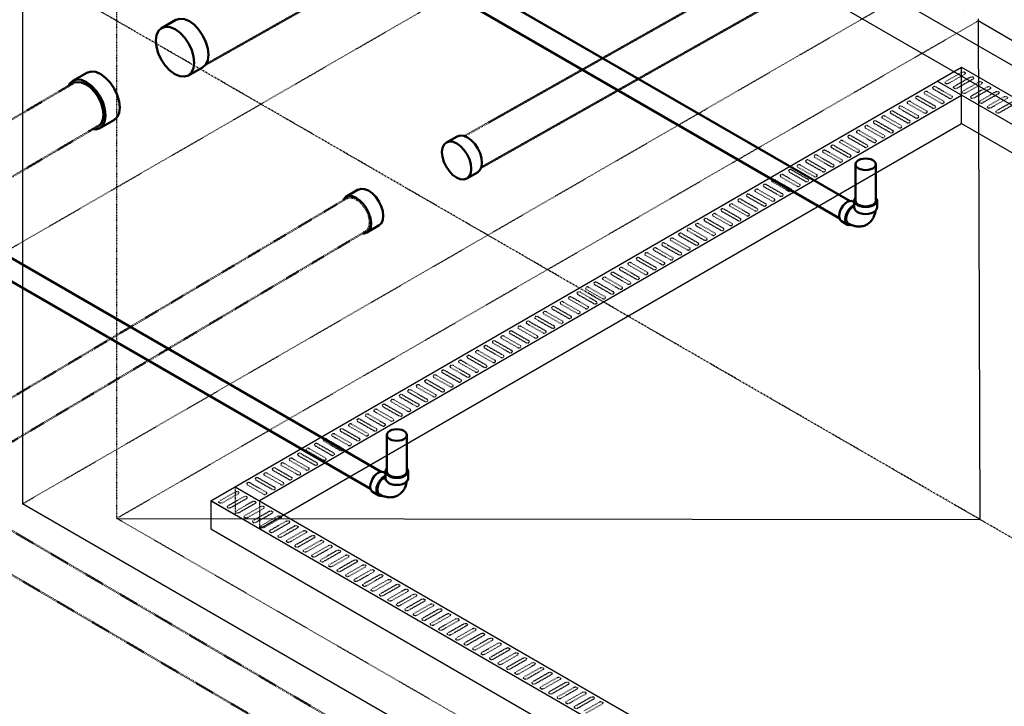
# Model space of a CAD drawing. Header units: inches. Extents: x -17970 to 20481, y 167 to 1796.
# Tile 5 of 29: x 521 to 692, y 1287 to 1407. Entities that reach past the tile are written whole.
import ezdxf

# ---------------------------------------------------------------- set-up
doc = ezdxf.new("R2010")
doc.units = ezdxf.units.IN
doc.header["$LTSCALE"] = 0.4
doc.header["$MEASUREMENT"] = 0
for name, pattern in [('CENTER2', [1.125, 0.75, -0.125, 0.125, -0.125]), ('Dash - 1_16_', [0.1875, 0.125, -0.0625]), ('Dot 1_32_', [0.03125, 0, -0.03125]), ('HIDDEN2', [0.1875, 0.125, -0.0625])]:
    doc.linetypes.add(name, pattern=pattern)
for name, color, linetype in [('G-ANNO-TTLB', 7, 'Continuous'), ('M-DETL-LIGHT', 1, 'Continuous'), ('P-PIPE', 3, 'Continuous')]:
    doc.layers.add(name, color=color, linetype=linetype)
doc.layers.add('M-SECT-PATT', color=9, linetype='Continuous', lineweight=18, true_color=0x808080)

# ---------------------------------------------------------------- blocks, each defined once
blk = doc.blocks.new('Bend - PVC - Sch 40 - DWV_USACE - Standard-V1-DRAINAGE ISOMETRIC')
at = {"layer": 'P-PIPE', "color": 90, "lineweight": 50}
for p, q in [((1702.8, 212.65), (1702.8, 211.43)), ((1706.76, 211.43), (1706.76, 212.65)), ((1707.02, 212.51), (1706.77, 212.36)), ((1707.94, 208.46), (1709, 209.08))]:
    blk.add_line(p, q, dxfattribs=at)
for points in [[(1703.06, 213.22, 0), (1702.87, 212.95, 0), (1702.8, 212.65, 0), (1702.87, 212.36, 0), (1703.07, 212.08, 0), (1703.38, 211.85, 0)], [(1703.38, 211.85, 0), (1703.79, 211.66, 0), (1704.27, 211.55, 0), (1704.78, 211.51, 0), (1705.29, 211.55, 0), (1705.77, 211.66, 0), (1706.18, 211.85, 0), (1706.49, 212.08, 0), (1706.69, 212.36, 0), (1706.76, 212.65, 0), (1706.69, 212.95, 0), (1706.53, 213.17, 0)], [(1703.38, 210.62, 0), (1703.07, 210.86, 0), (1702.87, 211.13, 0), (1702.8, 211.43, 0), (1702.8, 211.43, 0)], [(1706.76, 211.43, 0), (1706.69, 211.13, 0), (1706.49, 210.86, 0), (1706.18, 210.62, 0), (1705.77, 210.44, 0), (1705.29, 210.33, 0), (1704.78, 210.29, 0), (1704.27, 210.33, 0), (1703.79, 210.44, 0), (1703.38, 210.62, 0)], [(1706.95, 211.79, 0), (1706.79, 211.86, 0)], [(1707.31, 208.41, 0), (1707.65, 208.38, 0), (1707.94, 208.46, 0), (1708.16, 208.67, 0), (1708.3, 208.98, 0), (1708.34, 209.37, 0), (1708.3, 209.82, 0), (1708.16, 210.29, 0), (1707.94, 210.75, 0), (1707.65, 211.17, 0), (1707.31, 211.53, 0), (1706.95, 211.79, 0)], [(1707.74, 208.63, 0), (1708.02, 208.85, 0), (1708.16, 209.23, 0), (1708.16, 209.72, 0), (1708.02, 210.27, 0), (1707.74, 210.81, 0), (1707.37, 211.28, 0), (1706.95, 211.61, 0)], [(1707.02, 212.51, 0), (1707.31, 212.59, 0), (1707.64, 212.56, 0), (1708.01, 212.41, 0)], [(1708.01, 212.41, 0), (1708.37, 212.14, 0), (1708.71, 211.79, 0), (1709, 211.36, 0), (1709.22, 210.9, 0), (1709.36, 210.43, 0), (1709.41, 209.98, 0), (1709.36, 209.59, 0), (1709.22, 209.28, 0), (1709, 209.08, 0), (1708.99, 209.08, 0)], [(1704.54, 208.51, 0), (1704.38, 208.61, 0), (1704.22, 208.73, 0), (1704.08, 208.85, 0), (1703.94, 208.98, 0), (1703.81, 209.12, 0), (1703.7, 209.26, 0), (1703.59, 209.41, 0), (1703.5, 209.56, 0), (1703.41, 209.72, 0), (1703.34, 209.88, 0), (1703.27, 210.03, 0), (1703.22, 210.2, 0), (1703.17, 210.36, 0), (1703.13, 210.52, 0), (1703.09, 210.68, 0), (1703.07, 210.84, 0), (1703.07, 210.86, 0)], [(1704.54, 208.51, 0), (1704.71, 208.42, 0), (1704.88, 208.34, 0), (1705.06, 208.28, 0), (1705.24, 208.22, 0), (1705.43, 208.18, 0), (1705.61, 208.16, 0), (1705.79, 208.14, 0), (1705.97, 208.13, 0), (1706.15, 208.14, 0), (1706.32, 208.15, 0), (1706.49, 208.18, 0), (1706.66, 208.21, 0), (1706.82, 208.25, 0), (1706.98, 208.29, 0), (1707.14, 208.35, 0), (1707.29, 208.4, 0), (1707.44, 208.47, 0), (1707.59, 208.54, 0), (1707.73, 208.61, 0), (1707.74, 208.63, 0)]]:
    blk.add_polyline3d(points, dxfattribs=at)
blk.add_arc((1706.59, 211.11), 0.613, 54.8013, 71.9437, dxfattribs=at)
blk = doc.blocks.new('ALTERNATE ISOMETRIC')
at = {"layer": 'M-SECT-PATT', "lineweight": -3}
h = blk.add_hatch(dxfattribs=at)
h.set_pattern_fill('AR-SAND', color=256, scale=12)
h.paths.add_polyline_path([(537.54, 1488.61), (687.54, 1575.21), (687.86, 1406.53), (683.69, 1404.23)])
at = {"layer": 'M-DETL-LIGHT'}
for p, q in [((553.94, 1322.79), (684.68, 1398.28)), ((684.68, 1398.28), (1502.54, 926.09)), ((684.68, 1393.38), (684.68, 1398.28)), ((1498.29, 923.64), (680.44, 1395.83)), ((684.68, 1393.38), (562.42, 1322.79)), ((684.68, 1388.48), (684.68, 1393.38)), ((562.42, 1317.89), (684.68, 1388.48)), ((684.68, 1388.48), (1498.29, 918.74)), ((558.18, 1325.24), (1376.03, 853.05)), ((1371.79, 850.6), (553.94, 1322.79)), ((553.94, 1322.79), (553.94, 1317.89)), ((553.94, 1322.79), (558.18, 1320.34)), ((553.94, 1317.89), (1371.79, 845.7))]:
    blk.add_line(p, q, dxfattribs=at)
at = {"layer": 'M-DETL-LIGHT', "linetype": 'HIDDEN2'}
for p, q in [((684.74, 1397.4), (681.95, 1395.81)), ((685.21, 1397.06), (682.37, 1395.44)), ((686.22, 1396.55), (683.43, 1394.95)), ((686.68, 1396.21), (683.84, 1394.59)), ((679.74, 1394.51), (682.58, 1392.89)), ((680.2, 1394.85), (682.99, 1393.25)), ((687.69, 1395.7), (684.9, 1394.1)), ((688.16, 1395.36), (685.32, 1393.74)), ((689.16, 1394.85), (686.37, 1393.25)), ((689.63, 1394.51), (686.79, 1392.89)), ((676.79, 1392.81), (679.63, 1391.18)), ((677.26, 1393.15), (680.05, 1391.55)), ((678.26, 1393.66), (681.1, 1392.04)), ((678.73, 1394), (681.52, 1392.4)), ((690.64, 1394), (687.85, 1392.4)), ((691.1, 1393.66), (688.26, 1392.04)), ((692.11, 1393.15), (689.32, 1391.55)), ((692.58, 1392.81), (689.74, 1391.18)), ((673.84, 1391.11), (676.68, 1389.48)), ((674.31, 1391.44), (677.1, 1389.85)), ((675.31, 1391.96), (678.16, 1390.33)), ((675.78, 1392.29), (678.57, 1390.7)), ((693.59, 1392.29), (690.8, 1390.7)), ((694.05, 1391.96), (691.21, 1390.33)), ((670.89, 1389.4), (673.73, 1387.78)), ((671.36, 1389.74), (674.15, 1388.15)), ((672.37, 1390.26), (675.21, 1388.63)), ((672.83, 1390.59), (675.62, 1389)), ((667.94, 1387.7), (670.78, 1386.08)), ((668.41, 1388.04), (671.2, 1386.44)), ((669.42, 1388.55), (672.26, 1386.93)), ((669.88, 1388.89), (672.67, 1387.29)), ((663.99, 1385.48), (666.78, 1383.89)), ((665, 1386), (667.84, 1384.38)), ((665.46, 1386.34), (668.25, 1384.74)), ((666.47, 1386.85), (669.31, 1385.23)), ((666.94, 1387.19), (669.73, 1385.59)), ((661.04, 1383.78), (663.83, 1382.19)), ((662.05, 1384.3), (664.89, 1382.67)), ((662.51, 1384.63), (665.3, 1383.04)), ((663.52, 1385.15), (666.36, 1383.52)), ((658.09, 1382.08), (660.88, 1380.48)), ((659.1, 1382.6), (661.94, 1380.97)), ((659.56, 1382.93), (662.35, 1381.34)), ((660.57, 1383.45), (663.41, 1381.82)), ((655.14, 1380.38), (657.93, 1378.78)), ((656.15, 1380.89), (658.99, 1379.27)), ((656.62, 1381.23), (659.41, 1379.63)), ((657.62, 1381.74), (660.46, 1380.12)), ((652.19, 1378.68), (654.98, 1377.08)), ((653.2, 1379.19), (656.04, 1377.57)), ((653.67, 1379.53), (656.46, 1377.93)), ((654.68, 1380.04), (657.52, 1378.42)), ((649.24, 1376.97), (652.03, 1375.38)), ((650.25, 1377.49), (653.09, 1375.86)), ((650.72, 1377.82), (653.51, 1376.23)), ((651.73, 1378.34), (654.57, 1376.71)), ((646.3, 1375.27), (649.09, 1373.68)), ((647.3, 1375.79), (650.14, 1374.16)), ((647.77, 1376.12), (650.56, 1374.53)), ((648.78, 1376.64), (651.62, 1375.01)), ((643.35, 1373.57), (646.14, 1371.97)), ((644.36, 1374.08), (647.2, 1372.46)), ((644.82, 1374.42), (647.61, 1372.82)), ((645.83, 1374.93), (648.67, 1373.31)), ((640.4, 1371.87), (643.19, 1370.27)), ((641.41, 1372.38), (644.25, 1370.76)), ((641.87, 1372.72), (644.66, 1371.12)), ((642.88, 1373.23), (645.72, 1371.61)), ((637.45, 1370.16), (640.24, 1368.57)), ((638.46, 1370.68), (641.3, 1369.05)), ((638.92, 1371.02), (641.71, 1369.42)), ((639.93, 1371.53), (642.77, 1369.91)), ((634.5, 1368.46), (637.29, 1366.87)), ((635.51, 1368.98), (638.35, 1367.35)), ((635.98, 1369.31), (638.77, 1367.72)), ((636.98, 1369.83), (639.83, 1368.2)), ((631.55, 1366.76), (634.34, 1365.16)), ((632.56, 1367.27), (635.4, 1365.65)), ((633.03, 1367.61), (635.82, 1366.02)), ((634.04, 1368.13), (636.88, 1366.5)), ((628.6, 1365.06), (631.39, 1363.46)), ((629.61, 1365.57), (632.45, 1363.95)), ((630.08, 1365.91), (632.87, 1364.31)), ((631.09, 1366.42), (633.93, 1364.8)), ((625.66, 1363.35), (628.45, 1361.76)), ((626.66, 1363.87), (629.51, 1362.25)), ((627.13, 1364.21), (629.92, 1362.61)), ((628.14, 1364.72), (630.98, 1363.1)), ((622.71, 1361.65), (625.5, 1360.06)), ((623.72, 1362.17), (626.56, 1360.54)), ((624.18, 1362.5), (626.97, 1360.91)), ((625.19, 1363.02), (628.03, 1361.39)), ((619.76, 1359.95), (622.55, 1358.35)), ((620.77, 1360.46), (623.61, 1358.84)), ((621.23, 1360.8), (624.02, 1359.21)), ((622.24, 1361.32), (625.08, 1359.69)), ((616.81, 1358.25), (619.6, 1356.65)), ((617.82, 1358.76), (620.66, 1357.14)), ((618.29, 1359.1), (621.08, 1357.5)), ((619.29, 1359.61), (622.13, 1357.99)), ((613.86, 1356.55), (616.65, 1354.95)), ((614.87, 1357.06), (617.71, 1355.44)), ((615.34, 1357.4), (618.13, 1355.8)), ((616.34, 1357.91), (619.19, 1356.29)), ((610.91, 1354.84), (613.7, 1353.25)), ((611.92, 1355.36), (614.76, 1353.73)), ((612.39, 1355.69), (615.18, 1354.1)), ((613.4, 1356.21), (616.24, 1354.58)), ((607.97, 1353.14), (610.76, 1351.55)), ((608.97, 1353.66), (611.81, 1352.03)), ((609.44, 1353.99), (612.23, 1352.4)), ((610.45, 1354.51), (613.29, 1352.88)), ((605.02, 1351.44), (607.81, 1349.84)), ((606.02, 1351.95), (608.87, 1350.33)), ((606.49, 1352.29), (609.28, 1350.69)), ((607.5, 1352.8), (610.34, 1351.18)), ((602.07, 1349.74), (604.86, 1348.14)), ((603.08, 1350.25), (605.92, 1348.63)), ((603.54, 1350.59), (606.33, 1348.99)), ((604.55, 1351.1), (607.39, 1349.48)), ((599.12, 1348.03), (601.91, 1346.44)), ((600.13, 1348.55), (602.97, 1346.92)), ((600.59, 1348.89), (603.38, 1347.29)), ((601.6, 1349.4), (604.44, 1347.78)), ((596.17, 1346.33), (598.96, 1344.74)), ((597.18, 1346.85), (600.02, 1345.22)), ((597.65, 1347.18), (600.44, 1345.59)), ((598.65, 1347.7), (601.49, 1346.07)), ((593.22, 1344.63), (596.01, 1343.03)), ((594.23, 1345.14), (597.07, 1343.52)), ((594.7, 1345.48), (597.49, 1343.89)), ((595.71, 1346), (598.55, 1344.37)), ((590.27, 1342.93), (593.06, 1341.33)), ((591.28, 1343.44), (594.12, 1341.82)), ((591.75, 1343.78), (594.54, 1342.18)), ((592.76, 1344.29), (595.6, 1342.67)), ((587.33, 1341.22), (590.12, 1339.63)), ((588.33, 1341.74), (591.17, 1340.12)), ((588.8, 1342.08), (591.59, 1340.48)), ((589.81, 1342.59), (592.65, 1340.97)), ((583.91, 1339.19), (586.75, 1337.56)), ((584.38, 1339.52), (587.17, 1337.93)), ((585.39, 1340.04), (588.23, 1338.41)), ((585.85, 1340.37), (588.64, 1338.78)), ((586.86, 1340.89), (589.7, 1339.26)), ((580.96, 1337.48), (583.8, 1335.86)), ((581.43, 1337.82), (584.22, 1336.22)), ((582.44, 1338.33), (585.28, 1336.71)), ((582.9, 1338.67), (585.69, 1337.08)), ((578.01, 1335.78), (580.85, 1334.16)), ((578.48, 1336.12), (581.27, 1334.52)), ((579.49, 1336.63), (582.33, 1335.01)), ((579.95, 1336.97), (582.74, 1335.37)), ((575.07, 1334.08), (577.91, 1332.45)), ((575.53, 1334.42), (578.32, 1332.82)), ((576.54, 1334.93), (579.38, 1333.31)), ((577.01, 1335.27), (579.8, 1333.67)), ((572.12, 1332.38), (574.96, 1330.75)), ((572.58, 1332.71), (575.37, 1331.12)), ((573.59, 1333.23), (576.43, 1331.6)), ((574.06, 1333.56), (576.85, 1331.97)), ((569.17, 1330.67), (572.01, 1329.05)), ((569.63, 1331.01), (572.42, 1329.42)), ((570.64, 1331.53), (573.48, 1329.9)), ((571.11, 1331.86), (573.9, 1330.27)), ((566.22, 1328.97), (569.06, 1327.35)), ((566.69, 1329.31), (569.48, 1327.71)), ((567.69, 1329.82), (570.54, 1328.2)), ((568.16, 1330.16), (570.95, 1328.56)), ((563.27, 1327.27), (566.11, 1325.65)), ((563.74, 1327.61), (566.53, 1326.01)), ((564.75, 1328.12), (567.59, 1326.5)), ((565.21, 1328.46), (568, 1326.86)), ((560.32, 1325.57), (563.16, 1323.94)), ((560.79, 1325.9), (563.58, 1324.31)), ((561.8, 1326.42), (564.64, 1324.79)), ((562.26, 1326.75), (565.05, 1325.16)), ((558.24, 1324.36), (555.45, 1322.77)), ((558.7, 1324.03), (555.86, 1322.4)), ((559.71, 1323.51), (556.92, 1321.92)), ((560.18, 1323.18), (557.34, 1321.55)), ((561.19, 1322.66), (558.4, 1321.07)), ((561.65, 1322.32), (558.81, 1320.7)), ((562.66, 1321.81), (559.87, 1320.21)), ((563.13, 1321.47), (560.28, 1319.85)), ((564.13, 1320.96), (561.34, 1319.36)), ((564.6, 1320.62), (561.76, 1319)), ((565.61, 1320.11), (562.82, 1318.51)), ((566.07, 1319.77), (563.23, 1318.15)), ((567.08, 1319.26), (564.29, 1317.66)), ((567.55, 1318.92), (564.71, 1317.3)), ((568.56, 1318.41), (565.77, 1316.81)), ((569.02, 1318.07), (566.18, 1316.44)), ((570.03, 1317.55), (567.24, 1315.96)), ((570.5, 1317.22), (567.66, 1315.59)), ((571.51, 1316.7), (568.71, 1315.11)), ((571.97, 1316.37), (569.13, 1314.74)), ((572.98, 1315.85), (570.19, 1314.26)), ((573.45, 1315.52), (570.6, 1313.89)), ((574.45, 1315), (571.66, 1313.41)), ((574.92, 1314.66), (572.08, 1313.04)), ((575.93, 1314.15), (573.14, 1312.55)), ((576.39, 1313.81), (573.55, 1312.19)), ((577.4, 1313.3), (574.61, 1311.7)), ((577.87, 1312.96), (575.03, 1311.34)), ((578.88, 1312.45), (576.09, 1310.85)), ((579.34, 1312.11), (576.5, 1310.49)), ((580.35, 1311.6), (577.56, 1310)), ((580.82, 1311.26), (577.98, 1309.64)), ((581.82, 1310.75), (579.03, 1309.15)), ((582.29, 1310.41), (579.45, 1308.78)), ((583.3, 1309.89), (580.51, 1308.3)), ((583.77, 1309.56), (580.92, 1307.93)), ((584.77, 1309.04), (581.98, 1307.45)), ((585.24, 1308.71), (582.4, 1307.08)), ((586.25, 1308.19), (583.46, 1306.6)), ((586.71, 1307.86), (583.87, 1306.23)), ((587.72, 1307.34), (584.93, 1305.75)), ((588.19, 1307), (585.35, 1305.38)), ((589.2, 1306.49), (586.41, 1304.89)), ((589.66, 1306.15), (586.82, 1304.53)), ((590.67, 1305.64), (587.88, 1304.04)), ((591.14, 1305.3), (588.3, 1303.68)), ((592.14, 1304.79), (589.35, 1303.19)), ((592.61, 1304.45), (589.77, 1302.83)), ((593.62, 1303.94), (590.83, 1302.34)), ((594.08, 1303.6), (591.24, 1301.98)), ((595.09, 1303.08), (592.3, 1301.49)), ((595.56, 1302.75), (592.72, 1301.12)), ((596.57, 1302.23), (593.78, 1300.64)), ((597.03, 1301.9), (594.19, 1300.27)), ((598.04, 1301.38), (595.25, 1299.79)), ((598.51, 1301.05), (595.67, 1299.42)), ((599.52, 1300.53), (596.73, 1298.94)), ((599.98, 1300.19), (597.14, 1298.57)), ((600.99, 1299.68), (598.2, 1298.08)), ((601.46, 1299.34), (598.62, 1297.72)), ((602.46, 1298.83), (599.67, 1297.23)), ((602.93, 1298.49), (600.09, 1296.87)), ((603.94, 1297.98), (601.15, 1296.38)), ((604.4, 1297.64), (601.56, 1296.02)), ((605.41, 1297.13), (602.62, 1295.53)), ((605.88, 1296.79), (603.04, 1295.17)), ((606.89, 1296.28), (604.1, 1294.68)), ((607.35, 1295.94), (604.51, 1294.31)), ((608.36, 1295.42), (605.57, 1293.83)), ((608.83, 1295.09), (605.99, 1293.46)), ((609.84, 1294.57), (607.05, 1292.98)), ((610.3, 1294.24), (607.46, 1292.61)), ((611.31, 1293.72), (608.52, 1292.13)), ((611.78, 1293.39), (608.94, 1291.76)), ((612.78, 1292.87), (609.99, 1291.28)), ((613.25, 1292.53), (610.41, 1290.91)), ((614.26, 1292.02), (611.47, 1290.42)), ((614.72, 1291.68), (611.88, 1290.06)), ((615.73, 1291.17), (612.94, 1289.57)), ((616.2, 1290.83), (613.36, 1289.21)), ((617.21, 1290.32), (614.42, 1288.72)), ((617.67, 1289.98), (614.83, 1288.36)), ((618.68, 1289.47), (615.89, 1287.87)), ((619.15, 1289.13), (616.31, 1287.51)), ((620.16, 1288.61), (617.37, 1287.02)), ((620.62, 1288.28), (617.78, 1286.65)), ((621.63, 1287.76), (618.84, 1286.17)), ((622.1, 1287.43), (619.25, 1285.8))]:
    blk.add_line(p, q, dxfattribs=at)
at = {"layer": 'M-DETL-LIGHT', "linetype": 'Dash - 1_16_'}
for p, q in [((558.18, 1325.24), (558.18, 1320.34)), ((562.42, 1322.79), (562.42, 1317.89))]:
    blk.add_line(p, q, dxfattribs=at)
at = {"layer": 'M-DETL-LIGHT', "linetype": 'HIDDEN2', "extrusion": (0, 0, -1)}
for centre, start_param, end_param in [((684.97, 1397.23), 4.095331, 7.203451), ((682.18, 1395.63), 0.920266, 4.095331), ((686.44, 1396.38), 4.095331, 7.203451), ((687.92, 1395.53), 4.095331, 7.203451), ((683.65, 1394.78), 0.920266, 4.095331), ((685.13, 1393.93), 0.920266, 4.095331), ((689.39, 1394.68), 4.095331, 7.203451), ((690.87, 1393.83), 4.095331, 7.203451), ((686.6, 1393.08), 0.920266, 4.095331), ((688.08, 1392.23), 0.920266, 4.095331), ((692.34, 1392.97), 4.095331, 7.203451), ((689.55, 1391.38), 0.920266, 4.095331), ((691.03, 1390.53), 0.920266, 4.095331), ((558.47, 1324.19), 4.095331, 7.203451), ((555.68, 1322.6), 0.920266, 4.095331), ((559.94, 1323.34), 4.095331, 7.203451), ((561.41, 1322.49), 4.095331, 7.203451), ((557.15, 1321.75), 0.920266, 4.095331), ((558.62, 1320.89), 0.920266, 4.095331), ((562.89, 1321.64), 4.095331, 7.203451), ((564.36, 1320.79), 4.095331, 7.203451), ((560.1, 1320.04), 0.920266, 4.095331), ((561.57, 1319.19), 0.920266, 4.095331), ((565.84, 1319.94), 4.095331, 7.203451), ((567.31, 1319.09), 4.095331, 7.203451), ((563.05, 1318.34), 0.920266, 4.095331), ((564.52, 1317.49), 0.920266, 4.095331), ((568.79, 1318.23), 4.095331, 7.203451), ((570.26, 1317.38), 4.095331, 7.203451), ((565.99, 1316.64), 0.920266, 4.095331), ((567.47, 1315.79), 0.920266, 4.095331), ((571.73, 1316.53), 4.095331, 7.203451), ((573.21, 1315.68), 4.095331, 7.203451), ((568.94, 1314.94), 0.920266, 4.095331), ((570.42, 1314.09), 0.920266, 4.095331), ((574.68, 1314.83), 4.095331, 7.203451), ((576.16, 1313.98), 4.095331, 7.203451), ((571.89, 1313.23), 0.920266, 4.095331), ((573.37, 1312.38), 0.920266, 4.095331), ((577.63, 1313.13), 4.095331, 7.203451), ((579.1, 1312.28), 4.095331, 7.203451), ((574.84, 1311.53), 0.920266, 4.095331), ((576.31, 1310.68), 0.920266, 4.095331), ((580.58, 1311.43), 4.095331, 7.203451), ((582.05, 1310.57), 4.095331, 7.203451), ((577.79, 1309.83), 0.920266, 4.095331), ((579.26, 1308.98), 0.920266, 4.095331), ((583.53, 1309.72), 4.095331, 7.203451), ((585, 1308.87), 4.095331, 7.203451), ((580.74, 1308.13), 0.920266, 4.095331), ((582.21, 1307.28), 0.920266, 4.095331), ((586.48, 1308.02), 4.095331, 7.203451), ((587.95, 1307.17), 4.095331, 7.203451), ((583.69, 1306.43), 0.920266, 4.095331), ((585.16, 1305.57), 0.920266, 4.095331), ((586.63, 1304.72), 0.920266, 4.095331), ((589.42, 1306.32), 4.095331, 7.203451), ((590.9, 1305.47), 4.095331, 7.203451), ((588.11, 1303.87), 0.920266, 4.095331), ((589.58, 1303.02), 0.920266, 4.095331), ((592.37, 1304.62), 4.095331, 7.203451), ((593.85, 1303.76), 4.095331, 7.203451), ((595.32, 1302.91), 4.095331, 7.203451), ((591.06, 1302.17), 0.920266, 4.095331), ((592.53, 1301.32), 0.920266, 4.095331), ((596.8, 1302.06), 4.095331, 7.203451), ((598.27, 1301.21), 4.095331, 7.203451), ((594.01, 1300.47), 0.920266, 4.095331), ((595.48, 1299.62), 0.920266, 4.095331), ((599.74, 1300.36), 4.095331, 7.203451), ((601.22, 1299.51), 4.095331, 7.203451), ((596.95, 1298.76), 0.920266, 4.095331), ((598.43, 1297.91), 0.920266, 4.095331), ((602.69, 1298.66), 4.095331, 7.203451), ((604.17, 1297.81), 4.095331, 7.203451), ((599.9, 1297.06), 0.920266, 4.095331), ((601.38, 1296.21), 0.920266, 4.095331), ((605.64, 1296.96), 4.095331, 7.203451), ((607.12, 1296.1), 4.095331, 7.203451), ((602.85, 1295.36), 0.920266, 4.095331), ((604.33, 1294.51), 0.920266, 4.095331), ((608.59, 1295.25), 4.095331, 7.203451), ((610.06, 1294.4), 4.095331, 7.203451), ((605.8, 1293.66), 0.920266, 4.095331), ((607.27, 1292.81), 0.920266, 4.095331), ((611.54, 1293.55), 4.095331, 7.203451), ((613.01, 1292.7), 4.095331, 7.203451), ((608.75, 1291.96), 0.920266, 4.095331), ((610.22, 1291.1), 0.920266, 4.095331), ((614.49, 1291.85), 4.095331, 7.203451), ((615.96, 1291), 4.095331, 7.203451), ((611.7, 1290.25), 0.920266, 4.095331), ((613.17, 1289.4), 0.920266, 4.095331), ((617.44, 1290.15), 4.095331, 7.203451), ((618.91, 1289.29), 4.095331, 7.203451), ((614.65, 1288.55), 0.920266, 4.095331), ((616.12, 1287.7), 0.920266, 4.095331), ((620.38, 1288.44), 4.095331, 7.203451), ((621.86, 1287.59), 4.095331, 7.203451), ((617.59, 1286.85), 0.920266, 4.095331)]:
    blk.add_ellipse(centre, major_axis=(0.355, 0.042), ratio=0.675017, start_param=start_param, end_param=end_param, dxfattribs=at)
at = {"layer": 'M-DETL-LIGHT', "linetype": 'HIDDEN2'}
for centre, start_param, end_param in [((678.5, 1393.83), 4.095331, 7.203451), ((679.98, 1394.68), 4.095331, 7.203451), ((675.55, 1392.12), 4.095331, 7.203451), ((677.03, 1392.97), 4.095331, 7.203451), ((681.29, 1392.23), 0.920266, 4.095331), ((682.77, 1393.08), 0.920266, 4.095331), ((672.6, 1390.42), 4.095331, 7.203451), ((674.08, 1391.27), 4.095331, 7.203451), ((678.34, 1390.53), 0.920266, 4.095331), ((679.82, 1391.38), 0.920266, 4.095331), ((669.66, 1388.72), 4.095331, 7.203451), ((671.13, 1389.57), 4.095331, 7.203451), ((675.39, 1388.83), 0.920266, 4.095331), ((676.87, 1389.68), 0.920266, 4.095331), ((666.71, 1387.02), 4.095331, 7.203451), ((668.18, 1387.87), 4.095331, 7.203451), ((672.45, 1387.12), 0.920266, 4.095331), ((673.92, 1387.97), 0.920266, 4.095331), ((663.76, 1385.31), 4.095331, 7.203451), ((665.23, 1386.17), 4.095331, 7.203451), ((669.5, 1385.42), 0.920266, 4.095331), ((670.97, 1386.27), 0.920266, 4.095331), ((660.81, 1383.61), 4.095331, 7.203451), ((662.28, 1384.46), 4.095331, 7.203451), ((666.55, 1383.72), 0.920266, 4.095331), ((668.02, 1384.57), 0.920266, 4.095331), ((657.86, 1381.91), 4.095331, 7.203451), ((659.34, 1382.76), 4.095331, 7.203451), ((663.6, 1382.02), 0.920266, 4.095331), ((665.07, 1382.87), 0.920266, 4.095331), ((654.91, 1380.21), 4.095331, 7.203451), ((656.39, 1381.06), 4.095331, 7.203451), ((660.65, 1380.31), 0.920266, 4.095331), ((662.13, 1381.16), 0.920266, 4.095331), ((651.96, 1378.5), 4.095331, 7.203451), ((653.44, 1379.36), 4.095331, 7.203451), ((657.7, 1378.61), 0.920266, 4.095331), ((659.18, 1379.46), 0.920266, 4.095331), ((649.02, 1376.8), 4.095331, 7.203451), ((650.49, 1377.65), 4.095331, 7.203451), ((654.75, 1376.91), 0.920266, 4.095331), ((656.23, 1377.76), 0.920266, 4.095331), ((646.07, 1375.1), 4.095331, 7.203451), ((647.54, 1375.95), 4.095331, 7.203451), ((651.81, 1375.21), 0.920266, 4.095331), ((653.28, 1376.06), 0.920266, 4.095331), ((643.12, 1373.4), 4.095331, 7.203451), ((644.59, 1374.25), 4.095331, 7.203451), ((648.86, 1373.5), 0.920266, 4.095331), ((650.33, 1374.36), 0.920266, 4.095331), ((640.17, 1371.7), 4.095331, 7.203451), ((641.64, 1372.55), 4.095331, 7.203451), ((645.91, 1371.8), 0.920266, 4.095331), ((647.38, 1372.65), 0.920266, 4.095331), ((637.22, 1369.99), 4.095331, 7.203451), ((638.7, 1370.84), 4.095331, 7.203451), ((642.96, 1370.1), 0.920266, 4.095331), ((644.43, 1370.95), 0.920266, 4.095331), ((634.27, 1368.29), 4.095331, 7.203451), ((635.75, 1369.14), 4.095331, 7.203451), ((640.01, 1368.4), 0.920266, 4.095331), ((641.49, 1369.25), 0.920266, 4.095331), ((631.32, 1366.59), 4.095331, 7.203451), ((632.8, 1367.44), 4.095331, 7.203451), ((637.06, 1366.7), 0.920266, 4.095331), ((638.54, 1367.55), 0.920266, 4.095331), ((628.38, 1364.89), 4.095331, 7.203451), ((629.85, 1365.74), 4.095331, 7.203451), ((634.11, 1364.99), 0.920266, 4.095331), ((635.59, 1365.84), 0.920266, 4.095331), ((625.43, 1363.18), 4.095331, 7.203451), ((626.9, 1364.03), 4.095331, 7.203451), ((631.17, 1363.29), 0.920266, 4.095331), ((632.64, 1364.14), 0.920266, 4.095331), ((622.48, 1361.48), 4.095331, 7.203451), ((623.95, 1362.33), 4.095331, 7.203451), ((628.22, 1361.59), 0.920266, 4.095331), ((629.69, 1362.44), 0.920266, 4.095331), ((619.53, 1359.78), 4.095331, 7.203451), ((621, 1360.63), 4.095331, 7.203451), ((625.27, 1359.89), 0.920266, 4.095331), ((626.74, 1360.74), 0.920266, 4.095331), ((616.58, 1358.08), 4.095331, 7.203451), ((618.06, 1358.93), 4.095331, 7.203451), ((622.32, 1358.18), 0.920266, 4.095331), ((623.8, 1359.03), 0.920266, 4.095331), ((613.63, 1356.37), 4.095331, 7.203451), ((615.11, 1357.23), 4.095331, 7.203451), ((619.37, 1356.48), 0.920266, 4.095331), ((620.85, 1357.33), 0.920266, 4.095331), ((610.69, 1354.67), 4.095331, 7.203451), ((612.16, 1355.52), 4.095331, 7.203451), ((616.42, 1354.78), 0.920266, 4.095331), ((617.9, 1355.63), 0.920266, 4.095331), ((607.74, 1352.97), 4.095331, 7.203451), ((609.21, 1353.82), 4.095331, 7.203451), ((613.48, 1353.08), 0.920266, 4.095331), ((614.95, 1353.93), 0.920266, 4.095331), ((604.79, 1351.27), 4.095331, 7.203451), ((606.26, 1352.12), 4.095331, 7.203451), ((610.53, 1351.37), 0.920266, 4.095331), ((612, 1352.23), 0.920266, 4.095331), ((601.84, 1349.57), 4.095331, 7.203451), ((603.31, 1350.42), 4.095331, 7.203451), ((607.58, 1349.67), 0.920266, 4.095331), ((609.05, 1350.52), 0.920266, 4.095331), ((598.89, 1347.86), 4.095331, 7.203451), ((600.37, 1348.71), 4.095331, 7.203451), ((604.63, 1347.97), 0.920266, 4.095331), ((606.1, 1348.82), 0.920266, 4.095331), ((595.94, 1346.16), 4.095331, 7.203451), ((597.42, 1347.01), 4.095331, 7.203451), ((601.68, 1346.27), 0.920266, 4.095331), ((603.16, 1347.12), 0.920266, 4.095331), ((592.99, 1344.46), 4.095331, 7.203451), ((594.47, 1345.31), 4.095331, 7.203451), ((598.73, 1344.57), 0.920266, 4.095331), ((600.21, 1345.42), 0.920266, 4.095331), ((590.05, 1342.76), 4.095331, 7.203451), ((591.52, 1343.61), 4.095331, 7.203451), ((595.78, 1342.86), 0.920266, 4.095331), ((597.26, 1343.71), 0.920266, 4.095331), ((587.1, 1341.05), 4.095331, 7.203451), ((588.57, 1341.9), 4.095331, 7.203451), ((592.84, 1341.16), 0.920266, 4.095331), ((594.31, 1342.01), 0.920266, 4.095331), ((584.15, 1339.35), 4.095331, 7.203451), ((585.62, 1340.2), 4.095331, 7.203451), ((589.89, 1339.46), 0.920266, 4.095331), ((591.36, 1340.31), 0.920266, 4.095331), ((581.2, 1337.65), 4.095331, 7.203451), ((582.67, 1338.5), 4.095331, 7.203451), ((586.94, 1337.76), 0.920266, 4.095331), ((588.41, 1338.61), 0.920266, 4.095331), ((578.25, 1335.95), 4.095331, 7.203451), ((579.73, 1336.8), 4.095331, 7.203451), ((583.99, 1336.05), 0.920266, 4.095331), ((585.46, 1336.9), 0.920266, 4.095331), ((575.3, 1334.24), 4.095331, 7.203451), ((576.78, 1335.1), 4.095331, 7.203451), ((581.04, 1334.35), 0.920266, 4.095331), ((582.52, 1335.2), 0.920266, 4.095331), ((572.35, 1332.54), 4.095331, 7.203451), ((573.83, 1333.39), 4.095331, 7.203451), ((578.09, 1332.65), 0.920266, 4.095331), ((579.57, 1333.5), 0.920266, 4.095331), ((569.41, 1330.84), 4.095331, 7.203451), ((570.88, 1331.69), 4.095331, 7.203451), ((575.14, 1330.95), 0.920266, 4.095331), ((576.62, 1331.8), 0.920266, 4.095331), ((566.46, 1329.14), 4.095331, 7.203451), ((567.93, 1329.99), 4.095331, 7.203451), ((572.2, 1329.24), 0.920266, 4.095331), ((573.67, 1330.1), 0.920266, 4.095331), ((563.51, 1327.43), 4.095331, 7.203451), ((564.98, 1328.29), 4.095331, 7.203451), ((569.25, 1327.54), 0.920266, 4.095331), ((570.72, 1328.39), 0.920266, 4.095331), ((560.56, 1325.73), 4.095331, 7.203451), ((562.03, 1326.58), 4.095331, 7.203451), ((566.3, 1325.84), 0.920266, 4.095331), ((567.77, 1326.69), 0.920266, 4.095331), ((563.35, 1324.14), 0.920266, 4.095331), ((564.83, 1324.99), 0.920266, 4.095331)]:
    blk.add_ellipse(centre, major_axis=(-0.355, 0.042), ratio=0.675017, start_param=start_param, end_param=end_param, dxfattribs=at)
at = {"layer": 'M-SECT-PATT', "lineweight": -3}
for p, q in [((521.15, 1491.14), (521.15, 1322.28)), ((1255.8, 1066.99), (521.15, 1491.14)), ((1235.46, 1085.67), (537.54, 1488.61)), ((687.54, 1406.71), (687.86, 1319.56)), ((1239.53, 1087.66), (687.54, 1406.34)), ((1135.63, 967.51), (521.15, 1322.28)), ((537.54, 1319.74), (687.86, 1319.56))]:
    blk.add_line(p, q, dxfattribs=at)
at = {"layer": 'M-SECT-PATT', "linetype": 'HIDDEN2', "lineweight": -3}
for p, q in [((537.54, 1319.74), (537.54, 1488.61)), ((381.82, 1287.47), (669.07, 1453.31)), ((521.15, 1322.28), (682.84, 1415.63)), ((537.54, 1319.74), (687.54, 1406.34)), ((1368.93, 839.74), (537.54, 1319.74))]:
    blk.add_line(p, q, dxfattribs=at)
at = {"layer": 'M-SECT-PATT', "linetype": 'CENTER2', "lineweight": -3}
blk.add_line((1521.87, 838.04), (525.82, 1413.12), dxfattribs=at)
at = {"layer": 'P-PIPE', "color": 90, "linetype": 'Dash - 1_16_', "lineweight": 50}
for p, q in [((661.79, 1460.11), (553.02, 1398.73)), ((598.11, 1386.29), (670.73, 1427.2)), ((673.87, 1421.91), (601.02, 1380.81)), ((501.13, 1378.5), (530.15, 1395.6)), ((534.47, 1388.14), (507.39, 1372.17)), ((510.44, 1335.52), (577.63, 1375.47)), ((580.98, 1369.75), (513.76, 1329.78)), ((513.05, 1321.25), (641.54, 1245.84)), ((638.26, 1240.09), (509.69, 1315.54))]:
    blk.add_line(p, q, dxfattribs=at)
at = {"layer": 'P-PIPE', "color": 90, "lineweight": 50}
for p, q in [((590.23, 1418.31), (665.26, 1374.99)), ((663.38, 1372.03), (588.49, 1415.28)), ((547.82, 1406.51), (545.35, 1405.11)), ((552.51, 1398.26), (550.04, 1396.87)), ((532.37, 1397.32), (529.91, 1395.92)), ((537.07, 1389.07), (534.6, 1387.68)), ((596.83, 1386.24), (594.96, 1385.18)), ((666.22, 1375.06), (666.22, 1381.39)), ((669.72, 1381.39), (669.72, 1375.06)), ((600.4, 1379.97), (598.52, 1378.91)), ((577.47, 1375.72), (579.59, 1376.97)), ((508.59, 1371.17), (583.62, 1327.85)), ((583.25, 1370.76), (581.13, 1369.51)), ((581.74, 1324.9), (506.85, 1368.14)), ((584.58, 1327.92), (584.58, 1334.25)), ((588.08, 1334.25), (588.08, 1327.92))]:
    blk.add_line(p, q, dxfattribs=at)
for points in [[(550.2, 1406.28, 0), (549.33, 1406.65, 0), (548.52, 1406.73, 0), (547.82, 1406.51, 0)], [(553.52, 1400.45, 0), (553.41, 1401.52, 0), (553.09, 1402.66, 0), (552.56, 1403.77, 0), (551.87, 1404.79, 0), (551.07, 1405.64, 0), (550.2, 1406.28, 0)], [(547.73, 1404.88, 0), (546.86, 1405.25, 0), (546.05, 1405.33, 0), (545.35, 1405.11, 0), (544.81, 1404.61, 0), (544.47, 1403.87, 0), (544.34, 1402.93, 0)], [(551.05, 1399.05, 0), (550.94, 1400.13, 0), (550.62, 1401.26, 0), (550.09, 1402.37, 0), (549.4, 1403.39, 0), (548.6, 1404.25, 0), (547.73, 1404.88, 0)], [(544.34, 1402.93, 0), (544.45, 1401.85, 0), (544.77, 1400.72, 0), (545.3, 1399.61, 0), (545.99, 1398.59, 0), (546.79, 1397.73, 0), (547.66, 1397.1, 0)], [(552.51, 1398.26, 0), (553.05, 1398.76, 0), (553.39, 1399.51, 0), (553.52, 1400.45, 0)], [(534.76, 1397.09, 0), (533.89, 1397.46, 0), (533.07, 1397.53, 0), (532.37, 1397.32, 0)], [(547.66, 1397.1, 0), (548.53, 1396.73, 0), (549.34, 1396.65, 0), (550.04, 1396.87, 0), (550.58, 1397.37, 0), (550.93, 1398.11, 0), (551.05, 1399.05, 0)], [(532.29, 1395.69, 0), (531.42, 1396.06, 0), (530.61, 1396.14, 0), (529.91, 1395.92, 0), (529.37, 1395.42, 0), (529.19, 1395.05, 0)], [(538.07, 1391.26, 0), (537.97, 1392.33, 0), (537.64, 1393.46, 0), (537.12, 1394.58, 0), (536.43, 1395.6, 0), (535.62, 1396.45, 0), (534.76, 1397.09, 0)], [(532.2, 1395.3, 0), (531.42, 1395.64, 0), (530.68, 1395.71, 0), (530.15, 1395.6, 0)], [(535.25, 1390.02, 0), (535.15, 1390.99, 0), (534.84, 1392.02, 0), (534.36, 1393.03, 0), (533.73, 1393.95, 0), (532.99, 1394.73, 0), (532.2, 1395.3, 0)], [(535.61, 1389.86, 0), (535.5, 1390.94, 0), (535.17, 1392.07, 0), (534.65, 1393.18, 0), (533.96, 1394.2, 0), (533.15, 1395.06, 0), (532.29, 1395.69, 0)], [(537.07, 1389.07, 0), (537.61, 1389.57, 0), (537.95, 1390.32, 0), (538.07, 1391.26, 0)], [(533.5, 1387.5, 0), (533.9, 1387.46, 0), (534.6, 1387.68, 0), (535.14, 1388.18, 0), (535.48, 1388.92, 0), (535.61, 1389.86, 0)], [(534.47, 1388.14, 0), (534.84, 1388.5, 0), (535.15, 1389.17, 0), (535.25, 1390.02, 0)], [(598.64, 1386.06, 0), (597.98, 1386.34, 0), (597.36, 1386.4, 0), (596.83, 1386.24, 0)], [(601.16, 1381.63, 0), (601.08, 1382.45, 0), (600.84, 1383.31, 0), (600.44, 1384.15, 0), (599.91, 1384.93, 0), (599.3, 1385.58, 0), (598.64, 1386.06, 0)], [(596.77, 1385, 0), (596.11, 1385.28, 0), (595.49, 1385.34, 0), (594.96, 1385.18, 0), (594.55, 1384.8, 0), (594.28, 1384.23, 0), (594.19, 1383.51, 0)], [(599.29, 1380.57, 0), (599.21, 1381.39, 0), (598.96, 1382.25, 0), (598.56, 1383.09, 0), (598.04, 1383.87, 0), (597.42, 1384.52, 0), (596.77, 1385, 0)], [(594.19, 1383.51, 0), (594.27, 1382.7, 0), (594.52, 1381.84, 0), (594.92, 1380.99, 0), (595.44, 1380.22, 0), (596.05, 1379.57, 0), (596.71, 1379.08, 0)], [(666.74, 1380.67, 0), (666.46, 1380.88, 0), (666.28, 1381.13, 0), (666.22, 1381.39, 0), (666.28, 1381.65, 0), (666.46, 1381.89, 0), (666.74, 1382.1, 0)], [(666.74, 1382.1, 0), (667.1, 1382.26, 0), (667.52, 1382.36, 0), (667.97, 1382.4, 0), (668.43, 1382.36, 0), (668.85, 1382.26, 0), (669.21, 1382.1, 0)], [(669.21, 1382.1, 0), (669.49, 1381.89, 0), (669.66, 1381.65, 0), (669.72, 1381.39, 0), (669.66, 1381.13, 0), (669.49, 1380.88, 0), (669.21, 1380.67, 0)], [(596.71, 1379.08, 0), (597.37, 1378.8, 0), (597.99, 1378.75, 0), (598.52, 1378.91, 0), (598.93, 1379.29, 0), (599.19, 1379.86, 0), (599.29, 1380.57, 0)], [(600.4, 1379.97, 0), (600.81, 1380.35, 0), (601.07, 1380.92, 0), (601.16, 1381.63, 0)], [(669.21, 1380.67, 0), (668.85, 1380.51, 0), (668.43, 1380.41, 0), (667.97, 1380.38, 0), (667.52, 1380.41, 0), (667.1, 1380.51, 0), (666.74, 1380.67, 0)], [(583.97, 1372.42, 0), (583.87, 1373.23, 0), (583.61, 1374.09, 0), (583.19, 1374.93, 0), (582.65, 1375.69, 0), (582.03, 1376.33, 0), (581.37, 1376.81, 0), (580.71, 1377.08, 0), (580.1, 1377.13, 0), (579.59, 1376.96, 0)], [(576.96, 1375.07, 0), (577.07, 1375.33, 0), (577.46, 1375.71, 0), (577.98, 1375.88, 0), (578.59, 1375.83, 0), (579.25, 1375.56, 0), (579.91, 1375.08, 0), (580.53, 1374.44, 0), (581.07, 1373.67, 0), (581.48, 1372.84, 0), (581.75, 1371.98, 0), (581.85, 1371.17, 0)], [(666.22, 1375.06, 0), (666.28, 1374.8, 0), (666.46, 1374.55, 0), (666.74, 1374.34, 0)], [(666.74, 1374.34, 0), (667.1, 1374.18, 0), (667.52, 1374.08, 0), (667.97, 1374.05, 0), (668.43, 1374.08, 0), (668.85, 1374.18, 0), (669.21, 1374.34, 0)], [(669.21, 1374.34, 0), (669.49, 1374.55, 0), (669.66, 1374.8, 0), (669.72, 1375.05, 0)], [(583.26, 1370.76, 0), (583.66, 1371.14, 0), (583.9, 1371.71, 0), (583.97, 1372.42, 0)], [(581.85, 1371.17, 0), (581.78, 1370.46, 0), (581.54, 1369.89, 0), (581.14, 1369.51, 0), (580.62, 1369.34, 0), (580.4, 1369.36, 0)], [(585.09, 1333.54, 0), (584.81, 1333.75, 0), (584.64, 1333.99, 0), (584.58, 1334.25, 0), (584.64, 1334.51, 0), (584.81, 1334.76, 0), (585.09, 1334.96, 0)], [(585.09, 1334.96, 0), (585.46, 1335.13, 0), (585.88, 1335.23, 0), (586.33, 1335.26, 0), (586.78, 1335.23, 0), (587.21, 1335.13, 0), (587.57, 1334.96, 0)], [(587.57, 1334.96, 0), (587.85, 1334.76, 0), (588.02, 1334.51, 0), (588.08, 1334.25, 0), (588.02, 1333.99, 0), (587.85, 1333.75, 0), (587.57, 1333.54, 0)], [(587.57, 1333.54, 0), (587.21, 1333.38, 0), (586.78, 1333.27, 0), (586.33, 1333.24, 0), (585.88, 1333.27, 0), (585.46, 1333.38, 0), (585.09, 1333.54, 0)], [(584.58, 1327.92, 0), (584.64, 1327.66, 0), (584.81, 1327.42, 0), (585.09, 1327.21, 0)], [(585.09, 1327.21, 0), (585.46, 1327.05, 0), (585.88, 1326.95, 0), (586.33, 1326.91, 0), (586.78, 1326.95, 0), (587.21, 1327.05, 0), (587.57, 1327.21, 0)], [(587.57, 1327.21, 0), (587.85, 1327.42, 0), (588.02, 1327.66, 0), (588.08, 1327.91, 0)]]:
    blk.add_polyline3d(points, dxfattribs=at)
at = {"layer": 'P-PIPE', "color": 90, "linetype": 'Dot 1_32_', "lineweight": 50}
for points in [[(579.28, 1375.3, 0), (578.67, 1375.56, 0), (578.11, 1375.62, 0), (577.63, 1375.47, 0)], [(581.65, 1371.26, 0), (581.56, 1372, 0), (581.32, 1372.79, 0), (580.94, 1373.56, 0), (580.45, 1374.27, 0), (579.89, 1374.86, 0), (579.28, 1375.3, 0)], [(580.98, 1369.75, 0), (581.34, 1370.1, 0), (581.57, 1370.61, 0), (581.65, 1371.26, 0)]]:
    blk.add_polyline3d(points, dxfattribs=at)
at = {"layer": 'P-PIPE', "color": 90, "lineweight": 50, "xscale": -1}
for p in [(2372.75, 1162.41), (2291.11, 1115.27)]:
    blk.add_blockref('Bend - PVC - Sch 40 - DWV_USACE - Standard-V1-DRAINAGE ISOMETRIC', p, dxfattribs=at)

msp = doc.modelspace()

# ---------------------------------------------------------------- block references
at = {"layer": 'G-ANNO-TTLB'}
msp.add_blockref('ALTERNATE ISOMETRIC', (0, 0), dxfattribs=at)

doc.saveas('drawing.dxf')
